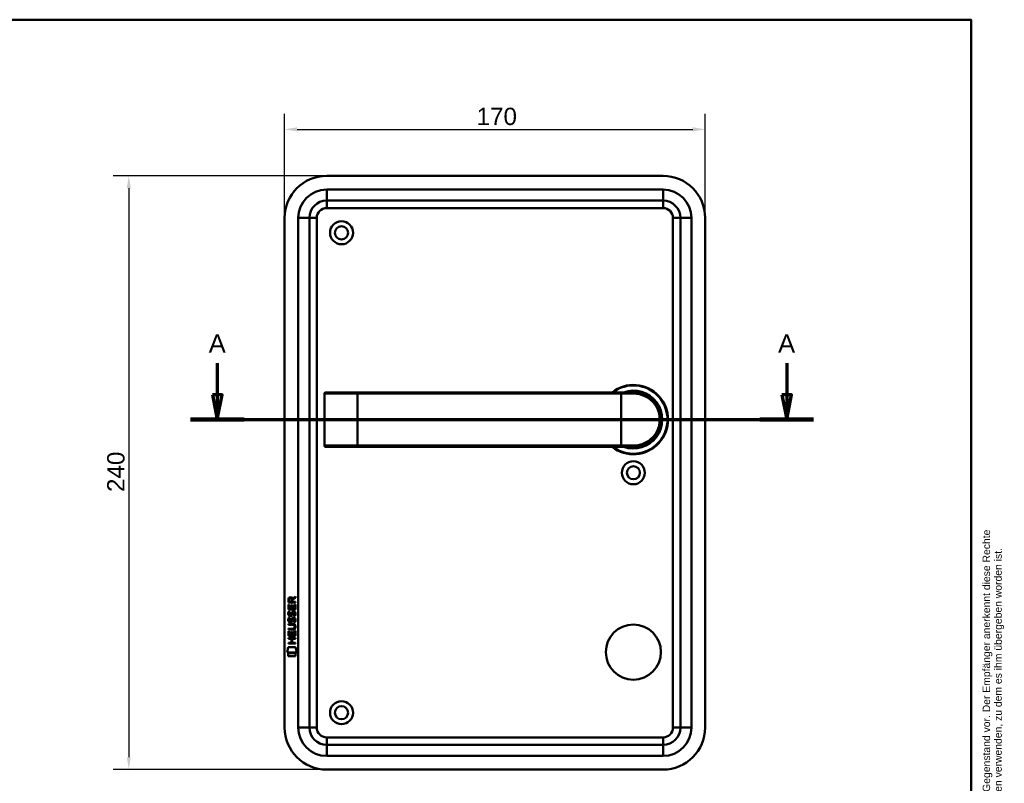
# Model space of a CAD drawing. Header units: millimetres. Extents: x 20 to 833, y 20 to 574.
# Tile 4 of 4: x 435 to 833, y 265 to 574. Entities that reach past the tile are written whole.
import ezdxf
from ezdxf.enums import TextEntityAlignment as Align

# ---------------------------------------------------------------- set-up
doc = ezdxf.new("R2010")
doc.units = ezdxf.units.MM
doc.header["$LTSCALE"] = 2
for name, color, linetype, lineweight in [('Bemaßungen(DIN)', 7, 'Continuous', 25), ('Schnittansichtslinien(DIN)', 7, 'Continuous', 70), ('Sichtbare Kanten(DIN)', 7, 'Continuous', 50), ('Sichtbare tangentiale Kanten(DIN)', 7, 'Continuous', 50), ('Skizziergeometrie(DIN)', 7, 'Continuous', 50), ('Skizzierlinie(DIN)', 7, 'Continuous', 25), ('Symbole(DIN)', 7, 'Continuous', 25)]:
    doc.layers.add(name, color=color, linetype=linetype, lineweight=lineweight)
doc.styles.add('Aktuell-DIN', font='arial.ttf')
doc.styles.add('Aktuell-DINGroßer Text', font='arial.ttf')
doc.styles.add('STANDARD-DIN~0', font='arial.ttf')
doc.styles.add('Textstil10', font='arial.ttf')
doc.styles.add('Textstil41', font='arial.ttf', dxfattribs={"width": 0.8})
doc.styles.add('Textstil83', font='arial.ttf', dxfattribs={"width": 0.8})
doc.dimstyles.new('CAD-LAN', dxfattribs={"dimscale": 2, "dimtxt": 3.5, "dimasz": 2.5, "dimexe": 3.175, "dimexo": 0, "dimgap": 0.8, "dimtad": 1, "dimrnd": 1e-08, "dimtxsty": 'STANDARD-DIN~0', "dimcen": 0.09, "dimdle": 10, "dimclrd": 250, "dimclre": 250, "dimclrt": 250, "dimadec": 0, "dimazin": 2, "dimtfac": 1, "dimtmove": 0, "dimatfit": 3, "dimfxl": 1, "dimtolj": 1, "dimtzin": 0, "dimlwd": 25, "dimlwe": 25, "dimarcsym": 0})

# ---------------------------------------------------------------- blocks, each defined once
blk = doc.blocks.new('Ränder Standardrahmen')
at = {"layer": 'Skizziergeometrie(DIN)', "flags": 128}
blk.add_lwpolyline([(10, 10), (10, 287), (410, 287), (410, 10), (10, 10)], dxfattribs=at)
blk = doc.blocks.new('Schriftfelder Heusser')
at = {"layer": 'Skizziergeometrie(DIN)'}
for p, q in [((101, 229.92), (101, 236.92)), ((101, 236.92), (291, 236.92)), ((111, 229.92), (111, 236.92)), ((123, 229.92), (123, 236.92)), ((232, 229.92), (232, 236.92)), ((256, 229.92), (256, 236.92)), ((291, 236.92), (291, 229.92)), ((101, 191.42), (101, 229.92)), ((101, 229.92), (291, 229.92)), ((111, 229.92), (111, 221.42)), ((123, 229.92), (123, 221.42)), ((232, 229.92), (232, 221.42)), ((256, 229.92), (256, 221.42)), ((291, 229.92), (291, 191.42)), ((101, 221.42), (291, 221.42)), ((150, 221.42), (150, 204.42)), ((198.85, 221.42), (198.85, 204.42)), ((216.35, 221.42), (216.35, 204.42)), ((238.35, 221.42), (238.35, 204.42)), ((278, 221.42), (278, 191.42)), ((278, 208.67), (291, 208.67)), ((101, 204.42), (291, 204.42)), ((142, 204.42), (142, 191.42)), ((236, 204.42), (236, 191.42)), ((278, 200.17), (291, 200.17)), ((291, 191.42), (101, 191.42))]:
    blk.add_line(p, q, dxfattribs=at)
at = {"layer": 'Skizzierlinie(DIN)'}
for p, q in [((113.5, 221.42), (113.5, 204.42)), ((118, 221.42), (118, 204.42)), ((162.35, 221.42), (162.35, 204.42)), ((166.85, 221.42), (166.85, 204.42)), ((113.5, 217.17), (150, 217.17)), ((162.35, 217.17), (278, 217.17)), ((113.5, 212.92), (150, 212.92)), ((162.35, 212.92), (278, 212.92)), ((113.5, 208.67), (150, 208.67)), ((162.35, 208.67), (278, 208.67))]:
    blk.add_line(p, q, dxfattribs=at)
for centre in [(115.75, 219.25), (164.6, 219.25), (115.75, 215.04), (164.6, 215.04), (115.75, 210.79), (164.6, 210.79), (115.75, 206.54), (164.6, 206.54)]:
    blk.add_circle(centre, 1.75, dxfattribs=at)
at = {"layer": 'Symbole(DIN)', "color": 7, "insert": (293.33, 191.7), "char_height": 1.5, "width": 182.3003, "attachment_point": 1, "rotation": 90, "line_spacing_factor": 0.944221, "style": 'Aktuell-DIN'}
blk.add_mtext('\\fArial|b0|i0;\\H1.5000;Die Schlossfabrik Heusser AG ist Eigentümerin dieses Dokumentes und behält sich alle Rechte an diesem und dem dargestellten Gegenstand vor. Der Empfänger anerkennt diese Rechte\\Pund wird das Dokument nicht ohne schriftliche Ermächtigung der Eigentümerin Dritten zugänglich machen oder zu anderen Zwecken verwenden, zu dem es ihm übergeben worden ist.\\P ', dxfattribs=at)
at = {"layer": 'Symbole(DIN)', "color": 179, "true_color": 0x262659, "style": 'Aktuell-DIN'}
for s, insert, char_height, attachment_point in [('Pos.', (106, 227), 2.489, 2), ('Menge', (117, 227), 2.489, 2), ('Benennung', (125.81, 225.38), 2.489, 4), ('B-Nummer', (234.74, 225.62), 2.489, 4), ('Material', (265.02, 225.62), 2.489, 5), ('\\fArial|b0|i0;a', (115.81, 219.53), 2, 5), ('\\fArial|b0|i0;e', (164.54, 219.53), 2, 5), ('\\fArial|b0|i0;Gezeichnet', (200.05, 219.23), 2, 4), ('\\fArial|b0|i0;b', (115.75, 215), 2, 5), ('\\fArial|b0|i0;f', (164.55, 215.06), 2, 5), ('\\fArial|b0|i0;Freigegeben', (199.92, 216), 2, 1), ('\\fArial|b0|i0;c', (115.75, 211.01), 2, 5), ('\\fArial|b0|i0;g', (164.63, 211.05), 2, 5), ('\\fArial|b0|i0;Projekt', (200, 211.98), 2, 1), ('\\fArial|b0|i0;d', (115.76, 206.55), 2, 5), ('\\fArial|b0|i0;h', (164.55, 206.57), 2, 5), ('\\fArial|b0|i0;CAD-Nr.', (200, 207.5), 2, 1), ('\\fArial|b0|i0;\\H2.0000;Massstab', (284.39, 206.37), 2, 5), ('\\fArial|b0|i0;\\H2.0000;Baugruppe', (143.1, 203.73), 2, 1), ('\\fArial|b0|i0;Zeichnungs-Nr.', (237, 203.5), 2, 1), ('\\fArial|b0|i0;\\H2.5000;4853 Murgenthal', (113.33, 192.46), 2.5, 7)]:
    blk.add_mtext(s, dxfattribs=dict(at, insert=insert, char_height=char_height, attachment_point=attachment_point))
at = {"layer": 'Symbole(DIN)', "color": 179, "true_color": 0x262659, "attachment_point": 5, "style": 'Aktuell-DIN'}
for s, insert, char_height, width in [('Änd.', (107.21, 213), 2.489, 12.3494), ('Änd.', (156.12, 212.76), 2.489, 12.3494), ('\\fArial|b0|i0;Änderung', (284.51, 202.33), 2, 12.1143)]:
    blk.add_mtext(s, dxfattribs=dict(at, insert=insert, char_height=char_height, width=width))
at = {"layer": 'Symbole(DIN)', "color": 7, "insert": (143.1, 196.62), "char_height": 4.5, "width": 90.18, "attachment_point": 4, "style": 'Aktuell-DIN'}
blk.add_mtext('\\fArial|b0|i0;\\W0.90;\\H4.5000;Heusser-Muschel Serie 3', dxfattribs=at)
at = {"layer": 'Symbole(DIN)', "color": 179, "true_color": 0x262659, "style": 'Textstil10'}
blk.add_attdef('ERSTELLUNGSDATUM_001', (217.26, 218.29), '', height=2, dxfattribs=at)
at = {"layer": 'Symbole(DIN)', "color": 179, "true_color": 0x262659}
for tag, height, style, p in [('AUTOR', 2.49, 'Aktuell-DIN', (240.03, 219.26)), ('KONTROLLDATUM', 2, 'Textstil10', (217.42, 215.04)), ('KONTROLLIERT_VON', 2, 'Textstil10', (239.98, 215.05))]:
    blk.add_attdef(tag, text='', height=height, dxfattribs=dict(at, style=style)).set_placement(p, align=Align.MIDDLE_LEFT)
at = {"layer": 'Symbole(DIN)', "color": 7, "style": 'Textstil83', "width": 0.8}
blk.add_attdef('Anfänglicher_Ansichtsmaßstab_001', (281.57, 213.34), '', height=2.3, dxfattribs=at)
at = {"layer": 'Symbole(DIN)', "color": 179, "true_color": 0x262659, "style": 'Textstil10'}
blk.add_attdef('PROJEKT', text='', height=2, dxfattribs=at).set_placement((217.77, 209.72), align=Align.BOTTOM_LEFT)
at = {"layer": 'Symbole(DIN)', "color": 7, "style": 'Textstil41', "width": 0.8}
blk.add_attdef('STATUS', text='', height=5, dxfattribs=at).set_placement((284.53, 195.86), align=Align.MIDDLE_CENTER)
blk = doc.blocks.new('*D22')
at = {"layer": 'Bemaßungen(DIN)', "color": 250, "linetype": 'Continuous', "lineweight": 25, "true_color": 0x3f3f3f, "transparency": 16777216}
for p, q in [((542.45, 493.86), (542.45, 536.01)), ((712.45, 493.86), (712.45, 536.01)), ((547.45, 529.66), (707.45, 529.66))]:
    blk.add_line(p, q, dxfattribs=at)
at = {"layer": 'Bemaßungen(DIN)', "color": 250, "linetype": 'Continuous', "true_color": 0x3f3f3f, "transparency": 16777216}
for points in [[(547.45, 530.5), (547.45, 528.83), (542.45, 529.66)], [(707.45, 530.5), (707.45, 528.83), (712.45, 529.66)]]:
    blk.add_solid(points, dxfattribs=at)
at = {"layer": 'Defpoints', "color": 0, "linetype": 'Continuous', "transparency": 16777216}
for p in [(712.45, 529.66), (542.45, 493.86), (712.45, 493.86)]:
    blk.add_point(p, dxfattribs=at)
at = {"layer": 'Bemaßungen(DIN)', "color": 250, "linetype": 'Continuous', "lineweight": 25, "true_color": 0x3f3f3f, "transparency": 16777216, "insert": (620.06, 538.41), "char_height": 7, "attachment_point": 1, "style": 'STANDARD-DIN~0'}
blk.add_mtext('\\A1;170', dxfattribs=at)
blk = doc.blocks.new('*D23')
at = {"layer": 'Bemaßungen(DIN)', "color": 250, "linetype": 'Continuous', "lineweight": 25, "true_color": 0x3f3f3f, "transparency": 16777216}
for p, q in [((559.45, 510.86), (473.1, 510.86)), ((479.45, 505.86), (479.45, 275.86)), ((559.45, 270.86), (473.1, 270.86))]:
    blk.add_line(p, q, dxfattribs=at)
at = {"layer": 'Bemaßungen(DIN)', "color": 250, "linetype": 'Continuous', "true_color": 0x3f3f3f, "transparency": 16777216}
for points in [[(478.61, 505.86), (480.28, 505.86), (479.45, 510.86)], [(478.61, 275.86), (480.28, 275.86), (479.45, 270.86)]]:
    blk.add_solid(points, dxfattribs=at)
at = {"layer": 'Defpoints', "color": 0, "linetype": 'Continuous', "transparency": 16777216}
for p in [(559.45, 510.86), (479.45, 270.86), (559.45, 270.86)]:
    blk.add_point(p, dxfattribs=at)
at = {"layer": 'Bemaßungen(DIN)', "color": 250, "linetype": 'Continuous', "lineweight": 25, "true_color": 0x3f3f3f, "transparency": 16777216, "insert": (470.7, 383.08), "char_height": 7, "attachment_point": 1, "rotation": 90, "style": 'STANDARD-DIN~0'}
blk.add_mtext('\\A1;240', dxfattribs=at)
blk = doc.blocks.new('2DTransSchnitt0')
at = {"layer": 'Schnittansichtslinien(DIN)', "linetype": 'Continuous'}
for p, q in [((257.61, 217.56), (257.61, 211.18)), ((372.71, 217.56), (372.71, 211.18)), ((256.61, 211.18), (257.61, 206.18)), ((258.61, 211.18), (256.61, 211.18)), ((257.61, 211.18), (257.61, 206.18)), ((257.61, 206.18), (258.61, 211.18)), ((371.71, 211.18), (372.71, 206.18)), ((373.71, 211.18), (371.71, 211.18)), ((372.71, 211.18), (372.71, 206.18)), ((372.71, 206.18), (373.71, 211.18)), ((252.19, 206.18), (378.13, 206.18))]:
    blk.add_line(p, q, dxfattribs=at)
at = {"layer": 'Schnittansichtslinien(DIN)', "linetype": 'Continuous', "lineweight": 140}
for p, q in [((252.19, 206.18), (263.03, 206.18)), ((367.29, 206.18), (378.13, 206.18))]:
    blk.add_line(p, q, dxfattribs=at)
at = {"layer": 'Schnittansichtslinien(DIN)', "linetype": 'Continuous', "flags": 128}
for points in [[(256.61, 211.18), (257.61, 206.18), (258.61, 211.18), (256.61, 211.18)], [(371.71, 211.18), (372.71, 206.18), (373.71, 211.18), (371.71, 211.18)]]:
    blk.add_lwpolyline(points, dxfattribs=at)
at = {"layer": 'Schnittansichtslinien(DIN)'}
for points in [[(256.61, 211.18), (257.61, 206.18), (258.61, 211.18), (256.61, 211.18)], [(371.71, 211.18), (372.71, 206.18), (373.71, 211.18), (371.71, 211.18)]]:
    blk.add_solid(points, dxfattribs=at)
at = {"layer": 'Schnittansichtslinien(DIN)', "char_height": 3.73, "attachment_point": 7, "style": 'Aktuell-DINGroßer Text'}
for insert in [(255.86, 219.68), (370.96, 219.68)]:
    blk.add_mtext('A', dxfattribs=dict(at, insert=insert))

msp = doc.modelspace()

# ---------------------------------------------------------------- linework, layer by layer
at = {"layer": 'Sichtbare Kanten(DIN)'}
for p, q in [((695.4479, 510.8617), (559.4479, 510.8617)), ((559.4479, 500.8617), (695.4479, 500.8617)), ((542.4479, 493.8617), (542.4479, 287.8617)), ((552.4479, 287.8617), (552.4479, 493.8617)), ((702.4479, 493.8617), (702.4479, 287.8617)), ((712.4479, 287.8617), (712.4479, 493.8617)), ((558.5543, 422.8617), (558.5543, 401.8617)), ((559.0543, 423.3617), (559.0737, 423.3617)), ((571.9479, 423.3617), (559.0737, 423.3617)), ((678.4479, 423.3617), (571.9479, 423.3617)), ((678.4479, 423.3617), (683.4479, 423.3617)), ((559.0737, 401.3617), (559.0543, 401.3617)), ((559.0737, 401.3617), (571.9479, 401.3617)), ((571.9479, 401.3617), (678.4479, 401.3617)), ((683.4479, 401.3617), (678.4479, 401.3617)), ((684.0645, 401.379), (684.0645, 401.3792)), ((543.9625, 338.3483), (543.9647, 339.6617)), ((544.313, 339.6178), (544.3123, 338.7295)), ((544.3123, 338.7295), (545.3299, 338.7287)), ((545.3299, 338.7287), (545.3306, 339.617)), ((545.6274, 339.9778), (546.8228, 340.7679)), ((545.6803, 339.5789), (545.6796, 338.7284)), ((545.6796, 338.7284), (546.8212, 338.7275)), ((546.8225, 340.3338), (545.6803, 339.5789)), ((546.8212, 338.7275), (546.8209, 338.346)), ((546.8228, 340.7679), (546.8225, 340.3338)), ((543.9603, 335.618), (543.9619, 337.6223)), ((546.8188, 335.6157), (543.9603, 335.618)), ((543.9619, 337.6223), (544.3102, 337.622)), ((546.8209, 338.346), (543.9625, 338.3483)), ((544.132, 334.8442), (544.4706, 334.7438)), ((544.3102, 337.622), (544.3089, 335.9948)), ((544.3089, 335.9948), (545.2035, 335.9941)), ((545.2035, 335.9941), (545.2047, 337.441)), ((545.2047, 337.441), (545.5531, 337.4407)), ((545.5531, 337.4407), (545.552, 335.9938)), ((545.552, 335.9938), (546.4706, 335.9931)), ((546.0605, 334.5411), (546.0488, 334.5411)), ((546.4706, 335.9931), (546.4719, 337.6401)), ((546.4719, 337.6401), (546.8204, 337.6398)), ((546.8204, 337.6398), (546.8188, 335.6157)), ((544.1299, 332.2977), (544.4686, 332.1973)), ((544.3264, 330.966), (544.3336, 330.9487)), ((544.3284, 333.5126), (544.3356, 333.4953)), ((545.0102, 330.8683), (545.021, 330.8851)), ((545.0122, 333.4148), (545.023, 333.4317)), ((546.0585, 331.9945), (546.0468, 331.9946)), ((543.9516, 324.8803), (543.9532, 326.8845)), ((543.9532, 326.8845), (544.3017, 326.8843)), ((543.9536, 327.4556), (543.9539, 327.8327)), ((545.5994, 327.4543), (543.9536, 327.4556)), ((543.9539, 327.8327), (545.6236, 327.8314)), ((543.9552, 329.3905), (543.9555, 329.7675)), ((545.6249, 329.3892), (543.9552, 329.3905)), ((543.9555, 329.7675), (545.6013, 329.7661)), ((544.3017, 326.8843), (544.3004, 325.2571)), ((545.195, 325.2564), (545.1962, 326.7033)), ((545.1962, 326.7033), (545.5446, 326.7031)), ((545.5446, 326.7031), (545.5435, 325.2562)), ((546.462, 325.2554), (546.4633, 326.9026)), ((546.4633, 326.9026), (546.8118, 326.9023)), ((546.5049, 328.6041), (546.5048, 328.6137)), ((546.8118, 326.9023), (546.8102, 324.878)), ((543.9494, 323.7098), (543.9497, 324.0869)), ((545.1924, 323.7088), (543.9494, 323.7098)), ((543.9497, 324.0869), (546.8083, 324.0846)), ((546.8102, 324.878), (543.9516, 324.8803)), ((544.3004, 325.2571), (545.195, 325.2564)), ((545.1912, 322.1512), (545.1924, 323.7088)), ((545.5435, 325.2562), (546.462, 325.2554)), ((545.5488, 323.7085), (545.5476, 322.1509)), ((546.808, 323.7075), (545.5488, 323.7085)), ((546.8083, 324.0846), (546.808, 323.7075)), ((543.4168, 318.198), (543.8758, 320.3308)), ((543.8758, 320.3308), (546.882, 320.3285)), ((543.9479, 321.7752), (543.9482, 322.1522)), ((546.8065, 321.7729), (543.9479, 321.7752)), ((543.9482, 322.1522), (545.1912, 322.1512)), ((545.5476, 322.1509), (546.8068, 322.1499)), ((546.8068, 322.1499), (546.8065, 321.7729)), ((546.882, 320.3285), (547.3319, 318.1949)), ((547.3319, 318.1949), (543.4168, 318.198)), ((543.8753, 316.7702), (543.8762, 317.9122)), ((546.8722, 316.7678), (543.8753, 316.7702)), ((543.8762, 317.9122), (546.8731, 317.9098)), ((546.8731, 317.9098), (546.8722, 316.7678)), ((695.4479, 280.8617), (559.4479, 280.8617)), ((559.4479, 270.8617), (695.4479, 270.8617))]:
    msp.add_line(p, q, dxfattribs=at)
for centre, radius in [((565.4479, 487.8617), 4.65), ((565.4479, 487.8617), 2.65), ((683.4479, 390.8617), 4.65), ((683.4479, 390.8617), 2.65), ((683.4479, 318.3617), 11.15), ((565.4479, 293.8617), 4.65), ((565.4479, 293.8617), 2.65)]:
    msp.add_circle(centre, radius, dxfattribs=at)
for centre, radius, start, end in [((559.4479, 493.8617), 17, 90, 180), ((695.4479, 493.8617), 17, 0, 90), ((559.4479, 493.8617), 7, 90, 180), ((695.4479, 493.8617), 7, 0, 90), ((683.4479, 412.3617), 14, 231.786789, 128.213211), ((683.4479, 412.3617), 13.8, 232.854196, 127.145804), ((559.0543, 422.8617), 0.5, 90, 180), ((683.4479, 412.3617), 11.7, 250.080283, 109.919717), ((683.4479, 412.3617), 11.6, 251.491372, 108.508628), ((683.4479, 412.3617), 11.5, 253.042574, 106.957426), ((683.4479, 412.3617), 11.3, 256.768028, 103.231972), ((695.8179, 399.7137), 8.7248, 164.071111, 164.080134), ((695.8179, 399.7137), 8.7248, 160.124156, 160.126477), ((559.0543, 401.8617), 0.5, 180, 270), ((685.6795, 402.3037), 0.85, 246.152499, 246.319428), ((685.6795, 402.3037), 0.85, 318.700937, 318.909525), ((559.4479, 287.8617), 17, 180, 270), ((559.4479, 287.8617), 7, 180, 270), ((695.4479, 287.8617), 7, 270, 0), ((695.4479, 287.8617), 17, 270, 0)]:
    msp.add_arc(centre, radius, start, end, dxfattribs=at)
for centre, major_axis, ratio, start_param, end_param in [((545.4916, 338.845), (0.9765, -1.2741), 0.51804149, 2.7627686, 3.73551306), ((544.0987, 338.7642), (1.2419, 1.6396), 0.59949376, 5.87816498, 6.70897252), ((545.4009, 332.8543), (0.8393, 1.6425), 0.45910241, 5.97618772, 6.49757551), ((545.6781, 334.3235), (1.192, 3.5398), 0.22151613, 2.82630526, 2.88544623), ((545.5944, 336.6232), (1.1034, 3.2961), 0.23129477, 2.81246194, 2.87342131), ((545.0794, 331.7687), (0.5826, 1.0124), 0.54160498, 2.75690927, 3.21474058), ((545.0737, 334.3065), (0.5741, 1.0041), 0.54384094, 2.75343041, 3.21372411), ((544.9517, 330.8928), (0.0982, 0.1394), 0.36417158, 4.48449266, 4.7925708), ((544.9538, 333.4393), (0.0982, 0.1394), 0.36417157, 4.48449266, 4.7925708), ((545.4001, 330.3099), (0.838, 1.6403), 0.45945215, 5.97601121, 6.497704), ((541.784, 332.1365), (4.8083, -4.3226), 0.37420137, 5.88811297, 6.60645232), ((541.7801, 325.0923), (4.8136, 4.3126), 0.37426609, 5.95992819, 6.67839211), ((523.0717, 348.4409), (23.2662, -20.361), 0.13713392, 6.12750203, 6.40243503)]:
    msp.add_ellipse(centre, major_axis=major_axis, ratio=ratio, start_param=start_param, end_param=end_param, dxfattribs=at)
for points, knots in [([(683.4479, 401.3617), (685.1047, 401.3617), (686.7475, 401.7416), (688.2204, 402.4509), (689.6933, 403.1602), (690.9973, 404.1956), (692.0226, 405.4716), (693.048, 406.7476), (693.7912, 408.266), (694.1653, 409.8843), (694.5393, 411.5026), (694.539, 413.2227), (694.165, 414.8401), (693.791, 416.4575), (693.0483, 417.975), (692.0231, 419.2511), (690.9979, 420.5272), (689.6939, 421.5628), (688.2208, 422.2722), (686.7478, 422.9816), (685.1047, 423.3617), (683.4479, 423.3617)], [-3.34328141, -3.34328141, -3.34328141, -3.34328141, -2.86566978, -2.86566978, -2.86566978, -2.38805815, -2.38805815, -2.38805815, -1.91044652, -1.91044652, -1.91044652, -1.43283489, -1.43283489, -1.43283489, -0.95522326, -0.95522326, -0.95522326, -0.47761163, -0.47761163, -0.47761163, 0, 0, 0, 0]), ([(546.5048, 328.6137), (546.5049, 328.6604), (546.5025, 328.7073), (546.4863, 328.8427), (546.4638, 328.9303), (546.3894, 329.0809), (546.343, 329.1423), (546.223, 329.2481), (546.1522, 329.2882), (545.9351, 329.3716), (545.7755, 329.389), (545.6249, 329.3892)], [-0.133946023, -0.133946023, -0.133946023, -0.133946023, -0.119961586, -0.119961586, -0.09310912, -0.09310912, -0.069646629, -0.069646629, -0.045196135, -0.045196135, 0, 0, 0, 0])]:
    msp.add_open_spline(points, degree=3, knots=knots, dxfattribs=at)
for points in [[(543.9647, 339.6617), (543.9788, 340.1033), (544.2108, 340.5654), (544.8238, 340.5649)], [(545.3306, 339.617), (545.3308, 339.89), (545.2439, 340.2155), (544.8285, 340.2158)], [(543.9309, 334.168), (543.9487, 334.3072), (543.9901, 334.5141), (544.061, 334.6873)], [(544.061, 334.6873), (544.0805, 334.7367), (544.1319, 334.8441), (544.132, 334.8442)], [(544.4706, 334.7438), (544.4706, 334.7438), (544.3507, 334.4172), (544.3157, 334.2794)], [(545.2036, 333.95), (545.2877, 334.3178), (545.39, 334.5291), (545.531, 334.6966)], [(545.531, 334.6966), (545.624, 334.8069), (545.7543, 334.8792), (545.9339, 334.9032)], [(545.7777, 334.4232), (545.707, 334.3346), (545.6464, 334.1964), (545.5917, 333.9982)], [(546.0488, 334.5411), (545.9271, 334.5412), (545.8519, 334.5085), (545.7777, 334.4232)], [(545.9339, 334.9032), (546.2213, 334.9416), (546.5041, 334.8413), (546.6977, 334.5249)], [(546.6977, 334.5249), (546.8078, 334.3442), (546.8615, 334.1253), (546.8613, 333.8555)], [(544.0064, 330.8191), (543.9158, 331.0599), (543.8869, 331.2932), (543.9289, 331.6214)], [(544.0084, 333.3657), (543.9178, 333.6064), (543.8889, 333.8397), (543.9309, 334.168)], [(543.9289, 331.6214), (543.9466, 331.7606), (543.988, 331.9675), (544.059, 332.1407)], [(544.5657, 330.3585), (544.3423, 330.3914), (544.1126, 330.5368), (544.0064, 330.8191)], [(544.5677, 332.9051), (544.3443, 332.938), (544.1147, 333.0834), (544.0084, 333.3657)], [(544.059, 332.1407), (544.0784, 332.1902), (544.1299, 332.2976), (544.1299, 332.2977)], [(544.3136, 331.7328), (544.2496, 331.4803), (544.2434, 331.256), (544.3017, 331.04)], [(544.3157, 334.2794), (544.2516, 334.0269), (544.2454, 333.8026), (544.3038, 333.5865)], [(544.4686, 332.1973), (544.4686, 332.1972), (544.3486, 331.8707), (544.3136, 331.7328)], [(544.5384, 330.736), (544.6853, 330.6761), (544.8737, 330.7119), (544.979, 330.8265)], [(544.5404, 333.2825), (544.6873, 333.2226), (544.8757, 333.2584), (544.981, 333.373)], [(544.7224, 332.8923), (544.6217, 332.8936), (544.6007, 332.9002), (544.5677, 332.9051)], [(545.3483, 330.7103), (545.2329, 330.5005), (545.0379, 330.3417), (544.7204, 330.3457)], [(545.3503, 333.2568), (545.2349, 333.047), (545.0399, 332.8883), (544.7224, 332.8923)], [(545.021, 330.8851), (545.0897, 330.9947), (545.1466, 331.1582), (545.2016, 331.4034)], [(545.023, 333.4317), (545.0917, 333.5413), (545.1487, 333.7048), (545.2036, 333.95)], [(545.2016, 331.4034), (545.2857, 331.7713), (545.3879, 331.9826), (545.529, 332.15)], [(545.5409, 331.253), (545.4865, 331.0131), (545.4241, 330.8482), (545.3483, 330.7103)], [(545.543, 333.7996), (545.4885, 333.5597), (545.4261, 333.3947), (545.3503, 333.2568)], [(545.529, 332.15), (545.622, 332.2604), (545.7523, 332.3326), (545.9319, 332.3566)], [(545.5897, 331.4517), (545.582, 331.4216), (545.5417, 331.2554), (545.5409, 331.253)], [(545.5917, 333.9982), (545.584, 333.9681), (545.5438, 333.802), (545.543, 333.7996)], [(545.7757, 331.8767), (545.7049, 331.788), (545.6443, 331.6499), (545.5897, 331.4517)], [(546.0468, 331.9946), (545.9251, 331.9946), (545.8498, 331.9619), (545.7757, 331.8767)], [(545.9319, 332.3566), (546.2193, 332.395), (546.502, 332.2948), (546.6957, 331.9783)], [(546.2506, 330.4118), (546.2506, 330.4119), (546.4054, 330.6658), (546.4643, 330.9505)], [(546.6192, 330.3251), (546.5988, 330.3297), (546.2506, 330.4118), (546.2506, 330.4118)], [(546.2526, 332.9584), (546.2526, 332.9584), (546.4074, 333.2124), (546.4663, 333.4971)], [(546.6213, 332.8716), (546.6009, 332.8763), (546.2527, 332.9584), (546.2526, 332.9584)], [(546.4643, 330.9505), (546.5333, 331.2836), (546.533, 331.5597), (546.4268, 331.757)], [(546.4663, 333.4971), (546.5353, 333.8302), (546.535, 334.1062), (546.4288, 334.3035)], [(546.844, 331.0434), (546.814, 330.7124), (546.656, 330.3827), (546.6192, 330.3251)], [(546.846, 333.59), (546.8161, 333.2589), (546.658, 332.9293), (546.6213, 332.8716)], [(546.6957, 331.9783), (546.8057, 331.7977), (546.8595, 331.5787), (546.8593, 331.309)], [(546.8593, 331.309), (546.8592, 331.2241), (546.8525, 331.1384), (546.844, 331.0434)], [(546.8613, 333.8555), (546.8612, 333.7706), (546.8545, 333.6849), (546.846, 333.59)], [(544.7204, 330.3457), (544.6197, 330.3471), (544.5987, 330.3536), (544.5657, 330.3585)]]:
    msp.add_open_spline(points, degree=3, dxfattribs=at)
at = {"layer": 'Sichtbare tangentiale Kanten(DIN)'}
for p, q in [((695.4479, 505.3617), (559.4479, 505.3617)), ((559.4479, 505.3617), (559.4479, 500.8617)), ((695.4479, 505.3617), (695.4479, 500.8617)), ((559.4479, 497.8617), (559.4479, 500.8617)), ((559.4479, 497.8617), (695.4479, 497.8617)), ((695.4479, 497.8617), (695.4479, 500.8617)), ((547.9479, 493.8617), (552.4479, 493.8617)), ((547.9479, 493.8617), (547.9479, 287.8617)), ((555.4479, 493.8617), (552.4479, 493.8617)), ((555.4479, 287.8617), (555.4479, 493.8617)), ((699.4479, 493.8617), (702.4479, 493.8617)), ((699.4479, 493.8617), (699.4479, 287.8617)), ((706.9479, 493.8617), (702.4479, 493.8617)), ((706.9479, 287.8617), (706.9479, 493.8617)), ((558.593, 422.8617), (558.5543, 422.8617)), ((558.593, 401.8617), (558.593, 422.8617)), ((558.593, 422.8617), (571.9479, 422.8617)), ((571.9479, 423.3617), (571.9479, 422.8617)), ((571.9479, 422.8617), (678.4479, 422.8617)), ((571.9479, 422.8617), (571.9479, 401.8617)), ((678.4479, 423.3617), (678.4479, 422.8617)), ((678.4479, 422.8617), (678.4479, 401.8617)), ((683.5051, 422.8617), (678.4479, 422.8617)), ((558.5543, 401.8617), (558.593, 401.8617)), ((571.9479, 401.8617), (558.593, 401.8617)), ((678.4479, 401.8617), (571.9479, 401.8617)), ((571.9479, 401.3617), (571.9479, 401.8617)), ((678.4479, 401.8617), (683.5051, 401.8617)), ((678.4479, 401.3617), (678.4479, 401.8617)), ((552.4479, 287.8617), (547.9479, 287.8617)), ((552.4479, 287.8617), (555.4479, 287.8617)), ((702.4479, 287.8617), (699.4479, 287.8617)), ((702.4479, 287.8617), (706.9479, 287.8617)), ((695.4479, 283.8617), (559.4479, 283.8617)), ((559.4479, 280.8617), (559.4479, 283.8617)), ((695.4479, 280.8617), (695.4479, 283.8617)), ((559.4479, 280.8617), (559.4479, 276.3617)), ((695.4479, 280.8617), (695.4479, 276.3617)), ((559.4479, 276.3617), (695.4479, 276.3617))]:
    msp.add_line(p, q, dxfattribs=at)
for centre, radius, start, end in [((559.4479, 493.8617), 11.5, 90, 180), ((695.4479, 493.8617), 11.5, 0, 90), ((559.4479, 493.8617), 4, 90, 180), ((695.4479, 493.8617), 4, 0, 90), ((559.4479, 287.8617), 11.5, 180, 270), ((559.4479, 287.8617), 4, 180, 270), ((695.4479, 287.8617), 4, 270, 0), ((695.4479, 287.8617), 11.5, 270, 0)]:
    msp.add_arc(centre, radius, start, end, dxfattribs=at)
for centre, major_axis, ratio, start_param, end_param in [((559.0737, 422.8617), (0, 0.5), 0.9612617, 0, 1.57079633), ((683.4479, 422.8617), (0, 0.5), 0.11450382, 4.71238898, 6.28318531), ((559.0737, 401.8617), (0, -0.5), 0.9612617, 4.71238898, 6.28318531), ((683.4479, 401.8617), (0, -0.5), 0.11450382, 0, 1.57079633)]:
    msp.add_ellipse(centre, major_axis=major_axis, ratio=ratio, start_param=start_param, end_param=end_param, dxfattribs=at)
msp.add_open_spline([(683.5051, 422.8617), (685.1048, 422.8617), (686.6908, 422.4977), (688.1132, 421.8214), (689.5356, 421.145), (690.7948, 420.1562), (691.7845, 418.9381), (692.7741, 417.7199), (693.4951, 416.2724), (693.8546, 414.7279), (694.214, 413.1834), (694.2128, 411.5419), (693.8528, 409.9968), (693.4928, 408.4518), (692.7731, 407.0032), (691.7839, 405.7847), (690.7947, 404.5662), (689.5351, 403.5779), (688.1127, 402.9017), (686.6904, 402.2256), (685.1048, 401.8617), (683.5051, 401.8617)], degree=3, knots=[0, 0, 0, 0, 0.47761163, 0.47761163, 0.47761163, 0.95522326, 0.95522326, 0.95522326, 1.43283489, 1.43283489, 1.43283489, 1.91044652, 1.91044652, 1.91044652, 2.38805815, 2.38805815, 2.38805815, 2.86566978, 2.86566978, 2.86566978, 3.34328141, 3.34328141, 3.34328141, 3.34328141], dxfattribs=at)

# ---------------------------------------------------------------- block references
at = {"xscale": 2, "yscale": 2, "zscale": 2}
msp.add_blockref('Ränder Standardrahmen', (0, 0), dxfattribs=at)
msp.add_blockref('Schriftfelder Heusser', (238, -362.8333), dxfattribs=at).add_auto_attribs({'ERSTELLUNGSDATUM_001': '23.12.2020', 'Anfänglicher_Ansichtsmaßstab_001': '1 : 2'})
at = {"layer": 'Schnittansichtslinien(DIN)', "xscale": 2, "yscale": 2, "zscale": 2}
msp.add_blockref('2DTransSchnitt0', (0, 0), dxfattribs=at)

# ---------------------------------------------------------------- dimensions: what is measured, and where the dimension line sits
at = {"layer": 'Bemaßungen(DIN)', "color": 250, "linetype": 'Continuous', "lineweight": 25, "true_color": 0x3f3f3f}
for base, p1, p2, angle, picture, middle in [((712.4479, 529.6643), (542.4479, 493.8617), (712.4479, 493.8617), 180, '*D22', (627.4479, 529.6643)), ((479.4479, 270.8617), (559.4479, 510.8617), (559.4479, 270.8617), 90, '*D23', (479.4479, 390.8617))]:
    dim = msp.add_linear_dim(base=base, p1=p1, p2=p2, angle=angle, dimstyle='CAD-LAN', override={"dimgap": 0.8, "dimdec": 2, "dimtol": 0, "dimlim": 0, "dimtp": 0, "dimtm": 0, "dimtdec": 2, "dimtofl": 0, "dimatfit": 1}, dxfattribs=at)
    dim.commit()
    dim.dimension.update_dxf_attribs({"geometry": picture, "text_midpoint": middle, "dimtype": 160})

doc.saveas('drawing.dxf')
